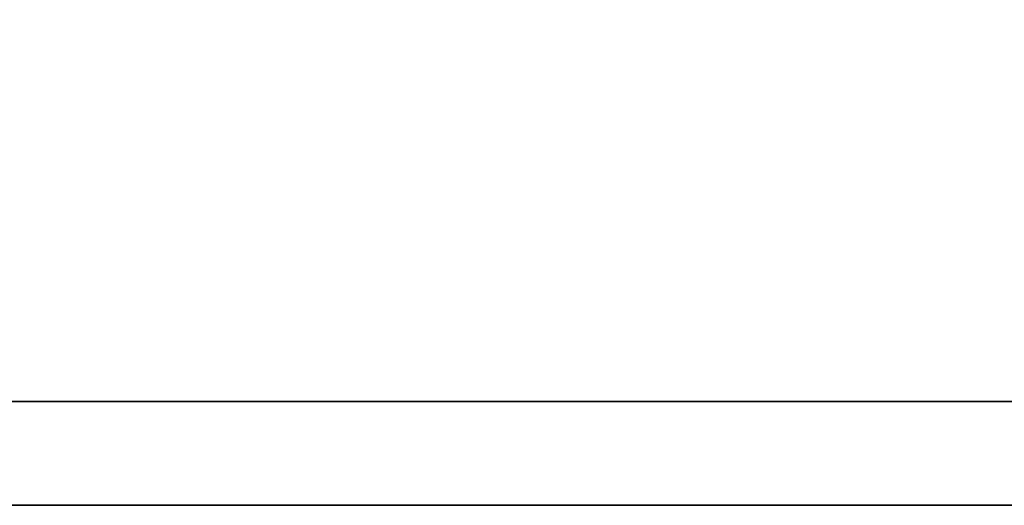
# Model space of a CAD drawing. Header units: millimetres. Extents: x 340 to 654, y 334 to 449.
# Tile 34 of 53: x 562.82 to 564.94, y 367.69 to 368.74. Entities that reach past the tile are written whole.
import ezdxf

# ---------------------------------------------------------------- set-up
doc = ezdxf.new("R2010")
doc.units = ezdxf.units.MM
doc.layers.add('DIM', color=4, linetype='Continuous')
doc.layers.add('layer 1', color=7, linetype='Continuous')

# ---------------------------------------------------------------- blocks, each defined once
blk = doc.blocks.new('TBI MOTION logo(完整正式版)')
at = {"layer": 'layer 1', "color": 22, "lineweight": 35}
blk.add_open_spline([(75.90875, -9.47875), (75.90875, -9.47875), (75.90875, -12.28625), (75.90875, -12.28625), (75.90875, -12.28625), (75.90875, -12.28625), (75.90875, -12.47875), (75.90875, -12.47875), (75.90875, -12.47875), (75.90875, -12.47875), (75.71625, -12.47875), (75.71625, -12.47875), (75.71625, -12.47875), (75.71625, -12.47875), (-88.32874999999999, -12.47875), (-88.32874999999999, -12.47875), (-88.32874999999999, -12.47875), (-88.32874999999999, -12.47875), (-88.32874999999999, -13.29375), (-88.32874999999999, -13.29375), (-88.32874999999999, -13.29375), (-88.32874999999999, -13.29375), (82.89125, -13.29375), (82.89125, -13.29375), (82.89125, -13.29375), (82.89125, -13.29375), (75.90875, -9.47875), (75.90875, -9.47875)], degree=3, knots=[0, 0, 0, 0, 0.1428571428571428, 0.1428571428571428, 0.1428571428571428, 0.1428571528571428, 0.2857142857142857, 0.2857142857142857, 0.2857142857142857, 0.2857142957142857, 0.4285714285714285, 0.4285714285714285, 0.4285714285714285, 0.4285714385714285, 0.5714285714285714, 0.5714285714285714, 0.5714285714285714, 0.5714285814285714, 0.7142857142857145, 0.7142857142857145, 0.7142857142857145, 0.7142857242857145, 0.8571428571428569, 0.8571428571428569, 0.8571428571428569, 0.8571428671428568, 1, 1, 1, 1], dxfattribs=at)

msp = doc.modelspace()

# ---------------------------------------------------------------- block references
at = {"layer": 'DIM', "color": 7, "xscale": 0.2736514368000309, "yscale": 0.2736514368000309, "zscale": 0.2736514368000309}
msp.add_blockref('TBI MOTION logo(完整正式版)', (577.0629467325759, 371.3291704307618), dxfattribs=at)

doc.saveas('drawing.dxf')
